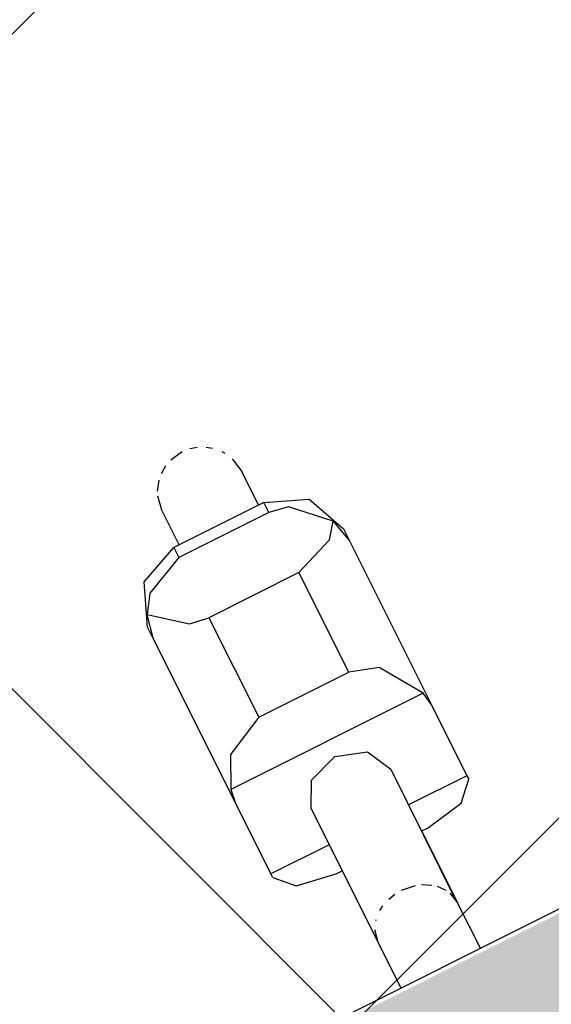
# Model space of a CAD drawing. Header units: metres. Extents: x 7472034 to 8439876, y 5890181 to 5961460.
# Tile 48 of 202: x 8439500.086 to 8439500.265, y 5890382.895 to 5890383.227. Entities that reach past the tile are written whole.
import ezdxf
from ezdxf import colors
from ezdxf.entities.mleader import LeaderData, LeaderLine
from ezdxf.math import Vec2, Vec3

# ---------------------------------------------------------------- set-up
doc = ezdxf.new("R2010")
doc.units = ezdxf.units.M
doc.header["$MEASUREMENT"] = 0
doc.linetypes.add('$0$L218_500', pattern=[1, 0.5, -0.5])
doc.linetypes.add('DASHDOT', pattern=[25.399999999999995, 12.7, -6.349999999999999, 0, -6.349999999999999])
doc.layers.get('0').update_dxf_attribs({"linetype": 'CONTINUOUS', "lineweight": 5})
doc.layers.get('Defpoints').update_dxf_attribs({"linetype": 'CONTINUOUS'})
for name, color, linetype, lineweight in [('### Krawężnik', 6, 'CONTINUOUS', 35), ('_a_widok', 7, 'CONTINUOUS', 5), ('_IS.KD.opis.2', 7, 'CONTINUOUS', 18), ('_T_LPG', 52, 'DASHDOT', 50), ('KOLOR-OBIEKT', 21, 'CONTINUOUS', 13), ('PALIWA', 1, 'CONTINUOUS', 20), ('ZAG-obrys 018 wymiary', 7, 'CONTINUOUS', 18), ('ZAG-OBRYS013', 7, 'CONTINUOUS', 13)]:
    doc.layers.add(name, color=color, linetype=linetype, lineweight=lineweight)
for name, color, linetype in [('100_rzut_wym_wew', 7, 'CONTINUOUS'), ('2D - Ogólne', 7, 'CONTINUOUS'), ('_IS.BLOK.KD.doziemne', 7, 'CONTINUOUS')]:
    doc.layers.add(name, color=color, linetype=linetype)
doc.layers.add('_IS_NO', color=11, linetype='CONTINUOUS', lineweight=20, plot=False)
doc.styles.add('DIM', font='simplex.shx', dxfattribs={"width": 0.8})
doc.styles.add('RS', font='Romans.shx', dxfattribs={"width": 0.7})
doc.dimstyles.new('DIM-WEW_500', dxfattribs={"dimscale": 5, "dimtxt": 18, "dimasz": 10, "dimexe": 4, "dimexo": 8, "dimgap": 5, "dimtad": 1, "dimlfac": 0.01, "dimzin": 9, "dimdsep": 46, "dimtxsty": 'DIM', "dimblk": 'ARCHTICK', "dimcen": 5, "dimclrt": 112, "dimadec": 4, "dimazin": 2, "dimtfac": 4, "dimtmove": 0, "dimatfit": 3, "dimldrblk": 'ARCHTICK', "dimfxl": 0, "dimtolj": 1, "dimlwd": 13, "dimarcsym": 0})
pattern_1 = [(45, (967499.202946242, -71042.94610979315), (-0.2245064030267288, 0.2245064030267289), []), (135, (967499.202946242, -71042.94610979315), (-0.2245064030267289, -0.2245064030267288), [])]
pattern_2 = [(45, (967499.2092647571, -71042.97165620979), (-0.2245064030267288, 0.2245064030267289), []), (135, (967499.2092647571, -71042.97165620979), (-0.2245064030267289, -0.2245064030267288), [])]

# ---------------------------------------------------------------- blocks, each defined once
blk = doc.blocks.new('dystr.4.w')
for p, q in [((7365191.354606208, 6042786.236293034), (7365191.355967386, 6042786.236293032)), ((7365191.355967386, 6042786.214293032), (7365191.355967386, 6042786.236293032)), ((7365191.355967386, 6042786.236293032), (7365191.382999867, 6042786.236293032)), ((7365191.382999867, 6042786.236293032), (7365191.444543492, 6042786.236293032)), ((7365191.387510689, 6042786.163016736), (7365191.387510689, 6042786.235569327)), ((7365191.444543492, 6042786.236293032), (7365191.44910608, 6042786.236293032)), ((7365191.346051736, 6042786.214293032), (7365191.346051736, 6042786.216293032)), ((7365191.405042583, 6042786.216293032), (7365191.405042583, 6042786.18229303)), ((7365191.442639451, 6042786.216293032), (7365191.405042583, 6042786.216293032)), ((7365191.442639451, 6042786.182293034), (7365191.442639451, 6042786.216293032)), ((7365191.465323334, 6042786.182293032), (7365191.465323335, 6042786.216293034)), ((7365191.469070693, 6042786.216293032), (7365191.465323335, 6042786.216293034)), ((7365191.469070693, 6042786.182293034), (7365191.469070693, 6042786.216293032)), ((7365191.319030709, 6042786.214293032), (7365191.301847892, 6042786.214293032)), ((7365191.369483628, 6042786.214293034), (7365191.319030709, 6042786.214293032)), ((7365191.481815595, 6042786.214293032), (7365191.469070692, 6042786.214293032)), ((7365191.30184789, 6042786.184293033), (7365191.31903071, 6042786.184293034)), ((7365191.31903071, 6042786.184293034), (7365191.344171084, 6042786.184390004)), ((7365191.346051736, 6042786.184293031), (7365191.31903071, 6042786.184293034)), ((7365191.369483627, 6042786.184293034), (7365191.320010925, 6042786.184482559)), ((7365191.346051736, 6042786.182293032), (7365191.346051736, 6042786.184382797)), ((7365191.355967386, 6042786.162293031), (7365191.355967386, 6042786.184344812)), ((7365191.405042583, 6042786.18229303), (7365191.442639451, 6042786.182293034)), ((7365191.465323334, 6042786.182293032), (7365191.469070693, 6042786.182293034)), ((7365191.469070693, 6042786.184293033), (7365191.481815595, 6042786.184293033)), ((7365191.301847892, 6042786.168793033), (7365191.301847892, 6042786.168793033)), ((7365191.355967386, 6042786.162293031), (7365191.354606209, 6042786.162293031)), ((7365191.382999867, 6042786.162293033), (7365191.355967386, 6042786.162293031)), ((7365191.444543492, 6042786.162293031), (7365191.382999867, 6042786.162293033)), ((7365191.449106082, 6042786.162293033), (7365191.444543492, 6042786.162293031))]:
    blk.add_line(p, q)
at = {"ltscale": 0.1}
blk.add_lwpolyline([(7365190.721847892, 6042786.108326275), (7365191.301847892, 6042786.108326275), (7365191.301847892, 6042786.290326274), (7365190.721847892, 6042786.290326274)], close=True, dxfattribs=at)
for points in [[(7365191.354606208, 6042786.236293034), (7365191.348557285, 6042786.230435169), (7365191.346051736, 6042786.216293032)], [(7365191.387510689, 6042786.235569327), (7365191.382999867, 6042786.236293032)], [(7365191.405042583, 6042786.216293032), (7365191.398041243, 6042786.230435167), (7365191.387510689, 6042786.235569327)], [(7365191.444543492, 6042786.236293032), (7365191.452956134, 6042786.234400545)], [(7365191.44910608, 6042786.236293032), (7365191.463223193, 6042786.230435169), (7365191.469070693, 6042786.216293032), (7365191.469070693, 6042786.216293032)], [(7365191.452956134, 6042786.234400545), (7365191.443707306, 6042786.223092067), (7365191.442639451, 6042786.216293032)], [(7365191.465323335, 6042786.216293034), (7365191.459027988, 6042786.230435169), (7365191.452956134, 6042786.234400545)], [(7365191.319030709, 6042786.214293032), (7365191.323349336, 6042786.213336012)], [(7365191.326014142, 6042786.211634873), (7365191.326326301, 6042786.21136276)], [(7365191.369483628, 6042786.214293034), (7365191.378172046, 6042786.209899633), (7365191.381770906, 6042786.199293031), (7365191.378172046, 6042786.18868643), (7365191.369483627, 6042786.184293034)], [(7365191.481815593, 6042786.214293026), (7365191.487077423, 6042786.213336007)], [(7365191.481815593, 6042786.214293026), (7365191.487077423, 6042786.213336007)], [(7365191.481815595, 6042786.214293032), (7365191.487077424, 6042786.213336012)], [(7365191.488605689, 6042786.212661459), (7365191.491718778, 6042786.21054224)], [(7365191.328435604, 6042786.208946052), (7365191.329381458, 6042786.207375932)], [(7365191.493352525, 6042786.20885235), (7365191.495039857, 6042786.206324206)], [(7365191.330554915, 6042786.204496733), (7365191.331113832, 6042786.202016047)], [(7365191.496040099, 6042786.203970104), (7365191.496786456, 6042786.199293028)], [(7365191.331317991, 6042786.199293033), (7365191.330635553, 6042786.19436363)], [(7365191.496518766, 6042786.196469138), (7365191.495858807, 6042786.194094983)], [(7365191.329981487, 6042786.19248972), (7365191.328245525, 6042786.189370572)], [(7365191.494532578, 6042786.191377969), (7365191.493220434, 6042786.189575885)], [(7365191.323142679, 6042786.185157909), (7365191.31903071, 6042786.184293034)], [(7365191.32708857, 6042786.187968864), (7365191.324639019, 6042786.185946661)], [(7365191.487077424, 6042786.185250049), (7365191.481815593, 6042786.184293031)], [(7365191.487077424, 6042786.185250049), (7365191.481815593, 6042786.184293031)], [(7365191.487077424, 6042786.185250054), (7365191.481815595, 6042786.184293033)], [(7365191.490779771, 6042786.18727927), (7365191.489809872, 6042786.186610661)], [(7365191.346051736, 6042786.182293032), (7365191.348557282, 6042786.168150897), (7365191.354606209, 6042786.162293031)], [(7365191.387510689, 6042786.163016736), (7365191.401935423, 6042786.172432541), (7365191.405042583, 6042786.182293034)], [(7365191.442639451, 6042786.182293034), (7365191.447891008, 6042786.168150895), (7365191.452956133, 6042786.164185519)], [(7365191.469070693, 6042786.182293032), (7365191.463223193, 6042786.168150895), (7365191.449106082, 6042786.162293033)], [(7365191.452956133, 6042786.164185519), (7365191.464043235, 6042786.175494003), (7365191.465323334, 6042786.182293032)], [(7365191.382999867, 6042786.162293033), (7365191.387510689, 6042786.163016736)], [(7365191.452956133, 6042786.164185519), (7365191.444543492, 6042786.162293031)]]:
    blk.add_lwpolyline(points)
blk = doc.blocks.new('A$C7D7B3C0A')
at = {"layer": '2D - Ogólne', "flags": 128}
blk.add_lwpolyline([(12.35000000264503, 7.399999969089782), (12.35000000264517, 2.300115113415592, -1), (11.05000000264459, 2.300115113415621), (11.05000000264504, 7.399999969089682, -1)], format="xyb", close=True, dxfattribs=at)
at = {"layer": '2D - Ogólne', "lineweight": 25}
blk.add_arc((11.70005968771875, 2.299999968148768), 0.7999999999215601, 180.0000000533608, 5.336085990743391e-08, dxfattribs=at)
blk.add_arc((11.70005968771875, 2.299999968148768), 0.7999999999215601, 180.0000000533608, 5.336085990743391e-08, dxfattribs=at)
blk.add_arc((11.70005968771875, 2.299999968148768), 0.7999999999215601, 180.0000000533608, 5.336085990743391e-08, dxfattribs=at)
blk.add_arc((11.70005968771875, 2.299999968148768), 0.7999999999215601, 180.0000000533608, 5.336085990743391e-08, dxfattribs=at)
blk.add_arc((11.70005968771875, 2.299999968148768), 0.7999999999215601, 180.0000000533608, 5.336085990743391e-08, dxfattribs=at)
blk.add_arc((11.70005968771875, 2.299999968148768), 0.7999999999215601, 180.0000000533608, 5.336085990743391e-08, dxfattribs=at)
blk.add_arc((11.70005968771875, 2.299999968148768), 0.7999999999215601, 180.0000000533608, 5.336085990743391e-08, dxfattribs=at)
blk.add_arc((11.70005968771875, 2.299999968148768), 0.7999999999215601, 180.0000000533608, 5.336085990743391e-08, dxfattribs=at)
blk.add_arc((11.70005968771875, 2.299999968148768), 0.7999999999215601, 180.0000000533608, 5.336085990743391e-08, dxfattribs=at)
blk.add_arc((11.70005968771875, 2.299999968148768), 0.7999999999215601, 180.0000000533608, 5.336085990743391e-08, dxfattribs=at)
blk.add_arc((11.70005968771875, 2.299999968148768), 0.7999999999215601, 180.0000000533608, 5.336085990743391e-08, dxfattribs=at)
at = {"layer": '2D - Ogólne', "lineweight": 5, "rotation": 180.0000000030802}
blk.add_blockref('dystr.4.w', (7365202.711523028, 6042788.803173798), dxfattribs=at)
blk = doc.blocks.new('_Oblique')
at = {"color": 0, "linetype": 'ByBlock', "lineweight": -2}
blk.add_line((-0.5, -0.5), (0.5, 0.5), dxfattribs=at)
blk = doc.blocks.new('*D80')
at = {"layer": 'Defpoints', "color": 0, "linetype": 'Continuous', "lineweight": 60}
for p in [(8439499.288762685, 5890395.196211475), (8439510.439764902, 5890383.669162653), (8439506.139698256, 5890381.515762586)]:
    blk.add_point(p, dxfattribs=at)
at = {"layer": 'ZAG-obrys 018 wymiary', "color": 0, "linetype": 'Continuous', "lineweight": -2}
for p, q in [((8439500.004080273, 5890395.554430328), (8439503.946488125, 5890397.528720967)), ((8439506.855015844, 5890381.87398144), (8439510.797423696, 5890383.84827208))]:
    blk.add_line(p, q, dxfattribs=at)
at = {"layer": 'ZAG-obrys 018 wymiary', "color": 0, "linetype": 'Continuous', "lineweight": 13}
blk.add_line((8439503.588829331, 5890397.349611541), (8439510.439764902, 5890383.669162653), dxfattribs=at)
at = {"layer": 'ZAG-obrys 018 wymiary', "color": 0, "linetype": 'Continuous', "lineweight": 13, "xscale": 0.3, "yscale": 0.3, "zscale": 0.3}
for p, rotation in [((8439503.588829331, 5890397.349611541), 116.6009277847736), ((8439510.439764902, 5890383.669162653), 296.6009277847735)]:
    blk.add_blockref('_Oblique', p, dxfattribs=dict(at, rotation=rotation))
at = {"layer": 'ZAG-obrys 018 wymiary', "color": 112, "linetype": 'Continuous', "lineweight": 25, "insert": (8439508.246278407, 5890389.389239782), "char_height": 0.8, "attachment_point": 5, "rotation": 296.6009277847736, "style": 'RS'}
blk.add_mtext('\\A1;15.3', dxfattribs=at)
blk = doc.blocks.new('_ArchTick')
at = {"layer": '100_rzut_wym_wew', "color": 0, "linetype": 'Continuous', "const_width": 0.15}
blk.add_lwpolyline([(-0.5, -0.5), (0.5, 0.5)], dxfattribs=at)
blk = doc.blocks.new('*D102')
at = {"layer": 'Defpoints', "color": 0, "linetype": 'Continuous', "lineweight": 60}
for p in [(8439508.583486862, 5890382.740478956), (8439499.059733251, 5890379.425490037), (8439499.642017, 5890378.262743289)]:
    blk.add_point(p, dxfattribs=at)
at = {"layer": 'ZAG-obrys 018 wymiary', "color": 0, "linetype": 'Continuous', "lineweight": -2}
for p, q in [((8439508.225268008, 5890383.455796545), (8439507.822093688, 5890384.260884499)), ((8439499.283798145, 5890378.978060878), (8439498.880623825, 5890379.783148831))]:
    blk.add_line(p, q, dxfattribs=at)
at = {"layer": 'ZAG-obrys 018 wymiary', "color": 0, "linetype": 'Continuous', "lineweight": 13}
blk.add_line((8439508.001203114, 5890383.903225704), (8439499.059733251, 5890379.425490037), dxfattribs=at)
at = {"layer": 'ZAG-obrys 018 wymiary', "color": 0, "linetype": 'Continuous', "lineweight": 13, "xscale": 0.3, "yscale": 0.3, "zscale": 0.3}
for p, rotation in [((8439508.001203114, 5890383.903225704), 26.60092778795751), ((8439499.059733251, 5890379.425490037), 206.6009277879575)]:
    blk.add_blockref('_Oblique', p, dxfattribs=dict(at, rotation=rotation))
at = {"layer": 'ZAG-obrys 018 wymiary', "color": 112, "linetype": 'Continuous', "lineweight": 25, "insert": (8439503.2841115, 5890382.212017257), "char_height": 0.8, "attachment_point": 5, "rotation": 26.600927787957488, "style": 'RS'}
blk.add_mtext('\\A1;10', dxfattribs=at)
blk = doc.blocks.new('*D142')
at = {"layer": 'Defpoints', "color": 0, "linetype": 'Continuous', "lineweight": 60}
for p in [(8439501.07687633, 5890391.760996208), (8439499.839085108, 5890366.792824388), (8439500.37198268, 5890366.766406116)]:
    blk.add_point(p, dxfattribs=at)
at = {"layer": 'ZAG-obrys 018 wymiary', "color": 0, "linetype": 'Continuous', "lineweight": 13}
blk.add_line((8439501.609773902, 5890391.734577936), (8439500.37198268, 5890366.766406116), dxfattribs=at)
at = {"layer": 'ZAG-obrys 018 wymiary', "color": 0, "linetype": 'Continuous', "lineweight": -2}
for p, q in [((8439501.609773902, 5890391.734577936), (8439502.009283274, 5890391.714772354)), ((8439500.37198268, 5890366.766406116), (8439500.771492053, 5890366.746600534))]:
    blk.add_line(p, q, dxfattribs=at)
at = {"layer": 'ZAG-obrys 018 wymiary', "color": 0, "linetype": 'Continuous', "lineweight": 13, "xscale": 0.3, "yscale": 0.3, "zscale": 0.3}
for p, rotation in [((8439501.609773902, 5890391.734577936), 87.16189876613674), ((8439500.37198268, 5890366.766406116), 267.1618987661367)]:
    blk.add_blockref('_Oblique', p, dxfattribs=dict(at, rotation=rotation))
at = {"layer": 'ZAG-obrys 018 wymiary', "color": 112, "linetype": 'Continuous', "lineweight": 25, "insert": (8439500.180271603, 5890375.01709125), "char_height": 0.8, "attachment_point": 5, "rotation": 87.16189876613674, "style": 'RS'}
blk.add_mtext('\\A1;25', dxfattribs=at)
blk = doc.blocks.new('*D144')
at = {"layer": 'Defpoints', "color": 0, "linetype": 'Continuous', "lineweight": 60}
for p in [(8439499.048492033, 5890390.910444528), (8439493.19273551, 5890368.256074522), (8439494.279393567, 5890367.975192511)]:
    blk.add_point(p, dxfattribs=at)
at = {"layer": 'ZAG-obrys 018 wymiary', "color": 0, "linetype": 'Continuous', "lineweight": -2}
for p, q in [((8439499.823035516, 5890390.71023865), (8439500.522421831, 5890390.529459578)), ((8439493.967278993, 5890368.055868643), (8439494.666665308, 5890367.875089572))]:
    blk.add_line(p, q, dxfattribs=at)
at = {"layer": 'ZAG-obrys 018 wymiary', "color": 0, "linetype": 'Continuous', "lineweight": 13}
blk.add_line((8439500.13515009, 5890390.629562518), (8439494.279393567, 5890367.975192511), dxfattribs=at)
at = {"layer": 'ZAG-obrys 018 wymiary', "color": 0, "linetype": 'Continuous', "lineweight": 13, "xscale": 0.3, "yscale": 0.3, "zscale": 0.3}
for p, rotation in [((8439500.13515009, 5890390.629562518), 75.5072587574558), ((8439494.279393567, 5890367.975192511), 255.5072587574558)]:
    blk.add_blockref('_Oblique', p, dxfattribs=dict(at, rotation=rotation))
at = {"layer": 'ZAG-obrys 018 wymiary', "color": 112, "linetype": 'Continuous', "lineweight": 25, "insert": (8439497.511322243, 5890382.876199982), "char_height": 0.8, "attachment_point": 5, "rotation": 75.5072587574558, "style": 'RS'}
blk.add_mtext('\\A1;23.4', dxfattribs=at)
blk = doc.blocks.new('A$C1D2679FE')
at = {"layer": 'KOLOR-OBIEKT', "lineweight": 9, "ltscale": 200}
h = blk.add_hatch(dxfattribs=at)
h.set_pattern_fill('ANSI37', color=253, scale=0.1, angle=16)
h.set_pattern_definition([(61, (-7471780.020262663, -5961378.212846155), (-0.2776917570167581, 0.153927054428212), []), (151, (-7471780.020262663, -5961378.212846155), (-0.153927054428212, -0.2776917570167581), [])])
edge = h.paths.add_edge_path()
edge.add_line((196.975401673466, 33.54016214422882), (192.3495923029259, 34.13512154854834))
edge.add_line((192.3495923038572, 34.13512154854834), (187.7176397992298, 34.7308710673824))
edge.add_line((187.7176398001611, 34.7308710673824), (178.5077782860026, 36.15998750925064))
edge.add_line((178.5077782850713, 36.15998750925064), (176.6601969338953, 36.5026140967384))
edge.add_arc((181.3685569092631, 38.18527459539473), 5.000000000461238, 199.6657310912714, 261.1796204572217)
edge.add_line((180.6018702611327, 33.24440507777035), (187.358021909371, 32.19603671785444))
edge.add_line((187.3580219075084, 32.19603671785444), (192.0230219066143, 31.59603671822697))
edge.add_line((192.0230219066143, 31.59603671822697), (196.6880219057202, 30.9960367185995))
edge.add_line((196.6880219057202, 30.9960367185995), (201.9780219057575, 30.48103671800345))
edge.add_line((201.9780219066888, 30.48103671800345), (207.2680219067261, 29.96603671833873))
edge.add_line((207.2680219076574, 29.96603671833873), (216.468021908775, 29.35603671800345))
edge.add_line((216.4680219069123, 29.35603671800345), (221.8830219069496, 29.11103671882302))
edge.add_line((221.8830219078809, 29.11103671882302), (227.2980219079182, 28.86603671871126))
edge.add_line((227.2980219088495, 28.86603671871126), (233.718021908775, 28.60103671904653))
edge.add_line((233.7180219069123, 28.60103671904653), (240.1380219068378, 28.33603671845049))
edge.add_line((240.1380219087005, 28.33603671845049), (245.3280219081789, 28.076036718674))
edge.add_line((245.3280219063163, 28.076036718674), (246.1380219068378, 28.00603671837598))
edge.add_line((246.1380219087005, 28.00603671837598), (248.4280219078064, 27.98603671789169))
edge.add_line((248.4280219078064, 27.98603671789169), (251.4080219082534, 28.33603671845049))
edge.add_line((251.4080219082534, 28.33603671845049), (255.3380219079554, 29.13603671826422))
edge.add_line((255.3380219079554, 29.13603671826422), (258.1480219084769, 30.35603671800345))
edge.add_line((258.1480219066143, 30.35603671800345), (260.6280219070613, 32.076036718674))
edge.add_line((260.6280219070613, 32.076036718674), (262.7080219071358, 34.29603671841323))
edge.add_line((262.7080219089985, 34.29603671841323), (264.3880219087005, 36.826036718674))
edge.add_line((264.3880219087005, 36.826036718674), (265.608021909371, 39.59603671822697))
edge.add_line((265.6080219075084, 39.59603671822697), (266.4080219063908, 42.53603671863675))
edge.add_line((266.4080219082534, 42.53603671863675), (266.6380219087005, 45.60603671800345))
edge.add_line((266.6380219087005, 45.60603671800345), (266.3380219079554, 48.59603671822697))
edge.add_line((266.3380219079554, 48.59603671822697), (265.628021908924, 51.53603671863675))
edge.add_line((265.6280219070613, 51.53603671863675), (264.5280219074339, 54.28603671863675))
edge.add_line((264.5280219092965, 54.28603671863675), (263.3880219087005, 57.11603671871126))
edge.add_line((263.3880219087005, 57.11603671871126), (262.5430219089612, 59.47103671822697))
edge.add_line((262.5430219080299, 59.47103671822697), (261.6980219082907, 61.826036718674))
edge.add_line((261.6980219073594, 61.826036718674), (260.5980219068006, 65.15103671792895))
edge.add_line((260.5980219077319, 65.15103671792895), (259.4980219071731, 68.47603671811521))
edge.add_line((259.4980219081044, 68.47603671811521), (257.3916487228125, 67.77919145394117))
edge.add_line((257.3916487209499, 67.77919145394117), (258.1675714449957, 64.34697791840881))
edge.add_line((258.167571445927, 64.34697791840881), (259.2776264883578, 60.99158426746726))
edge.add_line((259.2776264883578, 60.99158426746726), (260.1334384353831, 58.60645156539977))
edge.add_line((260.1334384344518, 58.60645156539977), (260.9950570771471, 56.20513570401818))
edge.add_line((260.9950570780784, 56.20513570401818), (262.1522789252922, 53.33238322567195))
edge.add_line((262.1522789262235, 53.33238322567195), (263.1827648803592, 50.75616833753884))
edge.add_line((263.1827648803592, 50.75616833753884), (263.8083402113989, 48.16575780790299))
edge.add_line((263.8083402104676, 48.16575780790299), (264.0684198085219, 45.57363114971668))
edge.add_line((264.0684198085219, 45.57363114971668), (263.8734869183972, 42.97170083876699))
edge.add_line((263.8734869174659, 42.97170083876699), (263.1880731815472, 40.45280535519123))
edge.add_line((263.1880731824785, 40.45280535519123), (262.1337886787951, 38.05906103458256))
edge.add_line((262.1337886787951, 38.05906103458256), (260.6936748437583, 35.89031817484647))
edge.add_line((260.6936748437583, 35.89031817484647), (258.9457271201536, 34.02472012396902))
edge.add_line((258.9457271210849, 34.02472012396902), (256.8967191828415, 32.60363397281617))
edge.add_line((256.8967191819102, 32.60363397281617), (254.5645412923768, 31.59108698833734))
edge.add_line((254.5645412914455, 31.59108698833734), (251.0026761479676, 30.86602538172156))
edge.add_line((251.0026761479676, 30.86602538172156), (248.2893446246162, 30.54734550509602))
edge.add_line((248.2893446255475, 30.54734550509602), (246.2595893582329, 30.56507262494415))
edge.add_line((246.2595893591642, 30.56507262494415), (245.5023283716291, 30.63051493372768))
edge.add_line((245.5023283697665, 30.63051493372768), (240.2548571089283, 30.89339403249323))
edge.add_line((240.2548571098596, 30.89339403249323), (233.8236017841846, 31.1588586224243))
edge.add_line((233.8236017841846, 31.1588586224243), (227.4086662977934, 31.42364957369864))
edge.add_line((227.4086662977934, 31.42364957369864), (221.9987299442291, 31.66842047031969))
edge.add_line((221.9987299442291, 31.66842047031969), (217.4544723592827, 31.90290945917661))
edge.add_line((217.4544723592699, 31.90290945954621), (217.0910134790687, 31.92589690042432))
edge.add_line((217.0910134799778, 31.92589689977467), (214.8768218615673, 32.06593639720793))
edge.add_line((214.876821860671, 32.06593639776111), (207.0033997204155, 32.56390146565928))
edge.add_line((207.0033997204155, 32.56390146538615), (202.2260741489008, 33.02899081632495))
edge.add_line((202.2260741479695, 33.02899081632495), (196.975401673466, 33.54016214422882))
blk = doc.blocks.new('A$C2C426404')
at = {"layer": '_IS_NO', "ltscale": 0.1}
for points, knots in [([(81.48853297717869, 15.975331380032), (78.87586907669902, 16.84686399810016), (76.26450027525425, 17.78992713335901), (72.03847445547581, 21.67736706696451), (65.0990158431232, 30.09408769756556), (58.79946133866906, 33.34467344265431), (58.26247850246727, 34.11525447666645)], [0, 0, 0, 0, 1.278992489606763, 7.78914044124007, 15.74750070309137, 27.64022902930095, 27.64022902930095, 27.64022902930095, 27.64022902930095]), ([(55.69703794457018, 26.44192530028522, 8.07171421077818e-08), (60.47702913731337, 24.37489471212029, 4.118097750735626e-07), (65.41527824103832, 21.38608461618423, 8.932878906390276e-07), (68.42167646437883, 18.98607052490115, -1.681326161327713e-07), (71.60992970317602, 12.73766223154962), (75.29265419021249, 11.98629271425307, 1.662301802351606e-08), (79.75433884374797, 11.20084950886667)], [13.0881689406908, 13.0881689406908, 13.0881689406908, 13.0881689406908, 21.71831455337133, 28.5577747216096, 34.1003045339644, 40.71973107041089, 40.71973107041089, 40.71973107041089, 40.71973107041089]), ([(27.67626924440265, 23.09287754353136, 1.829566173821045e-06), (31.68315875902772, 23.09132452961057, 2.263426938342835e-06), (38.09081487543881, 23.52010669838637, 2.956097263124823e-06), (46.0190905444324, 20.44823641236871), (52.02710655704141, 18.01596992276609, 1.18983141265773e-07), (57.48081744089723, 14.61059598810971, 3.880691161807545e-08), (63.15046560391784, 12.16836789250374), (64.01579423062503, 9.527138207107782), (68.70553139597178, 8.717305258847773), (72.93792583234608, 7.781059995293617)], [0, 0, 0, 0, 11.95042031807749, 19.07916594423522, 25.47980302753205, 30.85202744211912, 32.94528240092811, 39.66304915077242, 46.67346183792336, 46.67346183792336, 46.67346183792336, 46.67346183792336])]:
    blk.add_open_spline(points, degree=3, knots=knots, dxfattribs=at)
at = {"layer": '_IS_NO'}
for points, knots in [([(50.6228041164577, 30.56321178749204, 1.829566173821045e-06), (53.11749188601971, 30.21319374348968), (56.38514522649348, 30.67444155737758), (60.99540497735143, 30.04553546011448), (68.19327101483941, 22.54355850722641, -2.469325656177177e-08), (70.8769634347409, 19.46133922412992, 5.150448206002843e-09), (74.71212187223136, 14.31917844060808, -1.219795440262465e-09), (78.88802252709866, 13.86142715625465), (82.75564656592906, 12.70757211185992)], [0, 0, 0, 0, 7.578698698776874, 9.67195365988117, 16.27655537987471, 24.33370670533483, 30.35915105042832, 36.79354326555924, 36.79354326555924, 36.79354326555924, 36.79354326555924]), ([(22.24795573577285, 20.37028996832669, 1.829566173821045e-06), (26.42848519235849, 20.36833205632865, 2.595275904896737e-06), (34.77398029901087, 19.71811303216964, 3.653563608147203e-06), (38.92662956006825, 20.04217899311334, -5.197057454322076e-07), (43.77274004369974, 17.83557516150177, 1.833094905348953e-07), (51.08127841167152, 15.06439746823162, -1.538063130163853e-07), (58.09044384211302, 9.696452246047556, 2.324577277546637e-08), (65.34780037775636, 7.091900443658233, 5.796258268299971e-09), (69.6463277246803, 6.131249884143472)], [0, 0, 0, 0, 12.09868180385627, 16.72159260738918, 20.95800891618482, 26.67839108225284, 41.1845399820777, 48.39980958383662, 48.39980958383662, 48.39980958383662, 48.39980958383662]), ([(61.00408007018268, 18.25321295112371, -1.4627991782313e-07), (63.26592587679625, 17.29233643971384, -1.146969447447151e-07), (66.21503704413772, 16.0340788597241, -3.511225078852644e-09), (68.00314718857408, 11.12305079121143, -2.577520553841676e-08), (71.87222415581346, 10.22267535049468, -9.073252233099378e-09), (76.34470127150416, 9.479967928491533)], [23.00202883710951, 23.00202883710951, 23.00202883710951, 23.00202883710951, 32.14254341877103, 37.86969472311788, 44.68132462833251, 44.68132462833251, 44.68132462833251, 44.68132462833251])]:
    blk.add_open_spline(points, degree=3, knots=knots, dxfattribs=at)
blk = doc.blocks.new('JPII.KD_aktualizacja rzędnych_20.12.2024')
at = {"layer": '_IS.KD.opis.2', "color": 0}
ml = blk.add_multileader_mtext('Standard', dxfattribs=at)
ml.set_content('\\A1;\\pxt7;{\\H0.7x;\\C256;\\S132,48/;}', style='RS')
ml.set_leader_properties()
ml.build(insert=Vec2(0, 0))
ml.multileader.update_dxf_attribs({"text_left_attachment_type": 2, "text_right_attachment_type": 2, "dogleg_length": 0.2, "arrow_head_size": 0.25})
ctx = ml.context
ctx.base_point, ctx.char_height, ctx.arrow_head_size, ctx.landing_gap_size, ctx.plane_origin = Vec3(8438644.03403634, 5890679.580975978), 0.75, 0.25, 0.3, Vec3(8438593.197980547, 5890647.838351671)
ctx.left_attachment, ctx.right_attachment, ctx.text_align_type = 2, 2, 1
notes = []
notes.append((ctx, [(1, (1, 1, 0), (8438646.60153634, 5890679.580975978), (-1, 0), 0.2, [(0, [(8438647.431608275, 5890676.083578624)], 0, [])])]))
ctx.mtext.insert, ctx.mtext.width, ctx.mtext.alignment, ctx.mtext.flow_direction = Vec3(8438645.21778634, 5890679.980975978), 9.34447490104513, 2, 5
ml = blk.add_multileader_mtext('Standard', dxfattribs=at)
ml.set_content('\\A1;1', style='RS')
ml.set_leader_properties()
ml.build(insert=Vec2(0, 0))
ml.multileader.update_dxf_attribs({"text_left_attachment_type": 2, "text_right_attachment_type": 2, "dogleg_length": 0.2, "arrow_head_size": 0.25})
ctx = ml.context
ctx.base_point, ctx.char_height, ctx.arrow_head_size, ctx.landing_gap_size, ctx.plane_origin = Vec3(8438638.622957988, 5890679.322927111), 1, 0.25, 0.3, Vec3(8438574.845001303, 5890643.798475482)
ctx.left_attachment, ctx.right_attachment, ctx.text_align_type = 2, 2, 1
notes.append((ctx, [(0, (1, 1, 0), (8438638.422957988, 5890679.322927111), (1, 0), 0.2, [(0, [(8438637.728994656, 5890675.075169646)], 0, [])])]))
ctx.mtext.insert, ctx.mtext.width, ctx.mtext.alignment, ctx.mtext.flow_direction = Vec3(8438639.006291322, 5890679.822927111), 3.033132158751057, 2, 5
ml = blk.add_multileader_mtext('Standard', dxfattribs=at)
ml.set_content('\\A1;{\\C134;W8\\H0.7x;\\C256;\\S134,30/133,52;}', style='RS')
ml.set_leader_properties()
ml.build(insert=Vec2(0, 0))
ml.multileader.update_dxf_attribs({"text_left_attachment_type": 2, "text_right_attachment_type": 2, "dogleg_length": 0.2, "arrow_head_size": 0.25})
ctx = ml.context
ctx.base_point, ctx.char_height, ctx.arrow_head_size, ctx.landing_gap_size, ctx.plane_origin, ctx.plane_x_axis, ctx.plane_y_axis = Vec3(8438640.895523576, 5890676.213889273), 0.75, 0.25, 0.3, Vec3(8438652.010825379, 5890634.622231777), Vec3(0.898794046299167, 0.4383711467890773), Vec3(-0.4383711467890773, 0.898794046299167)
ctx.left_attachment, ctx.right_attachment, ctx.text_align_type = 2, 2, 1
notes.append((ctx, [(0, (1, 1, 0), (8438640.715764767, 5890676.126215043), (0.898794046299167, 0.4383711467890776), 0.2000000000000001, [(3, [(8438640.292422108, 5890674.765481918)], 0, [])])]))
ctx.mtext.insert, ctx.mtext.text_direction, ctx.mtext.rotation, ctx.mtext.width, ctx.mtext.alignment, ctx.mtext.flow_direction = Vec3(8438642.11899846, 5890677.603346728), Vec3(0.898794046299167, 0.4383711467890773), 0.4537856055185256, 6.184238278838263, 2, 5
for ctx, leaders in notes:
    for number, flags, end, landing, length, lines in leaders:
        leader = LeaderData()
        leader.index, (leader.has_last_leader_line, leader.has_dogleg_vector, leader.attachment_direction) = number, flags
        leader.last_leader_point, leader.dogleg_vector, leader.dogleg_length = Vec3(end), Vec3(landing), length
        for number, points, colour, breaks in lines:
            line = LeaderLine()
            line.index, line.vertices, line.color, line.breaks = number, Vec3.list(points), colors.encode_raw_color(colour), breaks
            leader.lines.append(line)
        ctx.leaders.append(leader)

msp = doc.modelspace()

# ---------------------------------------------------------------- hatches: boundary and pattern name
at = {"layer": 'KOLOR-OBIEKT', "lineweight": 9}
h = msp.add_hatch(dxfattribs=at)
h.set_pattern_fill('ANSI37', color=73, scale=0.1)
h.set_pattern_definition(pattern_2)
edge = h.paths.add_edge_path()
edge.add_arc((8439443.60123986, 5890379.17988472), 6.652831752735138, 296.7043321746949, 335.0331150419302)
edge.add_arc((8439476.194075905, 5890367.917634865), 27.87464989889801, 155.1393615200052, 162.3446315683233, ccw=False)
edge.add_arc((8439457.399943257, 5890376.211109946), 7.345078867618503, 127.98309878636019, 152.2023641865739, ccw=False)
edge.add_arc((8439457.741930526, 5890376.488713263), 7.349948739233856, 107.1989600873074, 131.4182254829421, ccw=False)
edge.add_line((8439455.568618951, 5890383.509999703), (8439473.898437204, 5890392.710084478))
edge.add_arc((8439481.742870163, 5890376.384611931), 18.11232128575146, 99.26977735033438, 115.6644084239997, ccw=False)
edge.add_line((8439478.825278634, 5890394.260401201), (8439481.377171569, 5890394.321440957))
edge.add_arc((8439482.909595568, 5890377.390082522), 17.00056533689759, 88.22393661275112, 95.17163768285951, ccw=False)
edge.add_arc((8439482.561499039, 5890405.235869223), 10.88860248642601, 274.6092070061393, 298.9976789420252)
edge.add_arc((8443006.923870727, 5883371.657126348), 7856.29059094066, 116.59181359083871, 116.61107962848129, ccw=False)
edge.add_arc((8439465.895823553, 5890431.340313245), 42.15757971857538, 305.2087751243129, 306.7865132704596)
edge.add_arc((8439488.80074795, 5890400.283338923), 3.577668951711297, 310.8590814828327, 340.7280968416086)
edge.add_line((8439492.177934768, 5890399.102523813), (8439493.275267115, 5890403.980640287))
edge.add_line((8439493.275267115, 5890403.980640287), (8439502.266345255, 5890408.28072203))
edge.add_line((8439502.266345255, 5890408.28072203), (8439504.844191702, 5890407.694009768))
edge.add_line((8439504.844191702, 5890407.694009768), (8439506.125281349, 5890405.329609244))
edge.add_arc((8439507.019670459, 5890405.776898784), 0.9999999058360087, 206.5699188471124, 283.6833393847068)
edge.add_line((8439507.256226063, 5890404.805280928), (8439511.624560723, 5890406.970734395))
edge.add_line((8439511.624560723, 5890406.970734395), (8439511.39896348, 5890407.420225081))
edge.add_line((8439511.39896348, 5890407.420225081), (8439510.561982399, 5890407.017405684))
edge.add_line((8439510.561982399, 5890407.017405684), (8439509.330427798, 5890409.481424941))
edge.add_line((8439509.330427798, 5890409.481424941), (8439512.635426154, 5890411.138401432))
edge.add_line((8439512.635426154, 5890411.138401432), (8439512.638568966, 5890411.136467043))
edge.add_line((8439512.638568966, 5890411.136467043), (8439515.998443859, 5890412.829496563))
edge.add_line((8439515.998443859, 5890412.829496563), (8439517.239018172, 5890410.325621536))
edge.add_line((8439517.239018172, 5890410.325621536), (8439513.919446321, 5890408.633274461))
edge.add_line((8439513.919446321, 5890408.633274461), (8439514.091312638, 5890408.235941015))
edge.add_line((8439514.091312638, 5890408.235941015), (8439518.839102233, 5890410.604261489))
edge.add_line((8439518.839102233, 5890410.604261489), (8439518.585943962, 5890412.843737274))
edge.add_line((8439518.585943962, 5890412.843737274), (8439518.274555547, 5890413.628049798))
edge.add_line((8439518.274555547, 5890413.628049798), (8439517.839658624, 5890414.494365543))
edge.add_line((8439517.839658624, 5890414.494365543), (8439524.310164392, 5890417.742607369))
edge.add_line((8439524.310164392, 5890417.742607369), (8439525.122207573, 5890416.124990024))
edge.add_line((8439525.122207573, 5890416.124990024), (8439526.840645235, 5890414.670893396))
edge.add_line((8439526.840645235, 5890414.670893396), (8439527.244697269, 5890414.489695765))
edge.add_arc((8439552.769967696, 5890317.570311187), 100.2242811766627, 102.79246926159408, 104.75471345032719, ccw=False)
edge.add_arc((8439529.321881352, 5890420.105147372), 4.960037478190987, 284.6730648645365, 320.3902958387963)
edge.add_arc((8435016.013859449, 5889290.11735932), 4655.555010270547, 14.00691021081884, 14.04831962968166)
edge.add_line((8439532.327549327, 5890420.207226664), (8439525.877549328, 5890423.127226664))
edge.add_line((8439525.877549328, 5890423.127226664), (8439431.028022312, 5890376.803268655))
edge.add_line((8439431.028022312, 5890376.803268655), (8439435.479127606, 5890375.417226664))
edge.add_line((8439435.479127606, 5890375.417226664), (8439446.590932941, 5890373.236661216))
edge = h.paths.add_edge_path()
edge.add_arc((8439530.228804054, 5890405.916425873), 3.001836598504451, 99.44813666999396, 208.2631515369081)
edge.add_line((8439527.5848402, 5890404.494990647), (8439533.209264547, 5890393.206690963))
edge.add_line((8439533.209264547, 5890393.206690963), (8439519.17443581, 5890386.185049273))
edge.add_line((8439519.17443581, 5890386.185049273), (8439523.57812012, 5890377.411604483))
edge.add_line((8439523.57812012, 5890377.411604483), (8439517.455507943, 5890374.324033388))
edge.add_line((8439517.455507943, 5890374.324033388), (8439517.445860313, 5890374.319191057))
edge.add_line((8439517.445860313, 5890374.319191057), (8439517.33905848, 5890374.265585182))
edge.add_line((8439517.33905848, 5890374.265585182), (8439516.815779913, 5890375.308140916))
edge.add_line((8439516.815779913, 5890375.308140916), (8439511.370501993, 5890372.574998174))
edge.add_line((8439511.370501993, 5890372.574998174), (8439511.888417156, 5890371.529804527))
edge.add_line((8439511.888417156, 5890371.529804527), (8439506.425671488, 5890368.787948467))
edge.add_line((8439506.425671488, 5890368.787948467), (8439505.890341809, 5890369.841556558))
edge.add_line((8439505.890341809, 5890369.841556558), (8439505.8884594, 5890369.869391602))
edge.add_line((8439505.8884594, 5890369.869391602), (8439500.283276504, 5890366.97762632))
edge.add_line((8439500.283276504, 5890366.97762632), (8439519.478066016, 5890366.160130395))
edge.add_line((8439519.478066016, 5890366.160130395), (8439542.767549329, 5890378.417226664))
edge.add_line((8439542.767549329, 5890378.417226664), (8439538.675788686, 5890394.802262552))
edge.add_line((8439538.675788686, 5890394.802262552), (8439537.066416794, 5890401.238139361))
edge.add_line((8439537.066416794, 5890401.238139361), (8439535.557306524, 5890407.69906358))
edge.add_arc((8439531.145391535, 5890400.872499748), 8.128158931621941, 57.12596579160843, 99.98506404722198)
edge = h.paths.add_edge_path()
edge.add_line((8439470.194509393, 5890384.137651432), (8439461.355169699, 5890379.697090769))
edge.add_line((8439461.355169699, 5890379.697090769), (8439460.080861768, 5890379.068371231))
edge.add_line((8439460.080861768, 5890379.068371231), (8439457.869254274, 5890377.642639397))
edge.add_arc((8439460.609507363, 5890373.444653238), 5.013190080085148, 123.1346622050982, 204.022759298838)
edge.add_line((8439456.030540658, 5890371.403786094), (8439459.447549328, 5890370.707226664))
edge.add_line((8439459.447549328, 5890370.707226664), (8439480.497107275, 5890367.736747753))
edge.add_line((8439480.497107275, 5890367.736747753), (8439497.963342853, 5890367.082590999))
edge.add_line((8439497.963342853, 5890367.082590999), (8439496.62020549, 5890369.722641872))
edge.add_line((8439496.62020549, 5890369.722641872), (8439494.91788047, 5890373.087302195))
edge.add_arc((8439489.468037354, 5890366.363615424), 8.654984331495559, 50.97371617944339, 58.22889977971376)
edge.add_line((8439494.025120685, 5890373.721722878), (8439490.036071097, 5890376.575637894))
edge.add_line((8439490.036071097, 5890376.575637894), (8439489.954459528, 5890375.592465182))
edge.add_line((8439489.954459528, 5890375.592465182), (8439490.917133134, 5890375.538648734))
edge.add_line((8439490.917133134, 5890375.538648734), (8439490.678913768, 5890371.956837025))
edge.add_line((8439490.678913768, 5890371.956837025), (8439482.55041443, 5890372.440399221))
edge.add_line((8439482.55041443, 5890372.440399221), (8439482.851718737, 5890376.020734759))
edge.add_line((8439482.851718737, 5890376.020734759), (8439487.354100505, 5890375.749064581))
edge.add_line((8439487.354100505, 5890375.749064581), (8439487.521080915, 5890378.34061919))
edge.add_line((8439487.521080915, 5890378.34061919), (8439481.803471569, 5890382.401025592))
edge.add_arc((8439487.942466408, 5890392.088814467), 11.46911116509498, 231.6002274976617, 237.6382272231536, ccw=False)
edge.add_line((8439480.818489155, 5890383.100518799), (8439480.351152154, 5890383.41057529))
edge.add_line((8439480.351152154, 5890383.41057529), (8439479.210044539, 5890382.939428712))
edge.add_line((8439479.210044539, 5890382.939428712), (8439480.412913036, 5890383.399613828))
edge.add_arc((8439474.682487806, 5890375.167564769), 10.03017472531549, 55.15777404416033, 116.5800473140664)
h.paths.add_polyline_path([(8439461.898919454, 5890370.792156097), (8439462.257176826, 5890373.552492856)], flags=16)
h = msp.add_hatch(dxfattribs=at)
h.set_pattern_fill('ANSI37', color=253, scale=0.1)
h.set_pattern_definition(pattern_2)
edge = h.paths.add_edge_path()
edge.add_arc((8439529.163071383, 5890420.279666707), 5.193757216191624, 276.50229096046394, 320.0240354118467, ccw=False)
edge.add_line((8439529.751227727, 5890415.119319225), (8439525.812744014, 5890414.153171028))
edge.add_line((8439525.812744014, 5890414.153171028), (8439519.208160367, 5890410.804184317))
edge.add_line((8439519.208160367, 5890410.804184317), (8439517.988028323, 5890410.126512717))
edge.add_line((8439517.988028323, 5890410.126512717), (8439514.091312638, 5890408.235941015))
edge.add_line((8439514.091312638, 5890408.235941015), (8439511.613697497, 5890406.992378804))
edge.add_line((8439511.613697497, 5890406.992378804), (8439509.258949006, 5890405.810485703))
edge.add_line((8439509.258949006, 5890405.810485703), (8439507.371756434, 5890404.83508177))
edge.add_arc((8439506.940777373, 5890405.737469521), 1.000023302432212, 206.5712342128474, 295.5290722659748, ccw=False)
edge.add_line((8439506.046377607, 5890405.290148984), (8439504.844186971, 5890407.693988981))
edge.add_line((8439504.844186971, 5890407.693988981), (8439502.261629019, 5890408.281795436))
edge.add_line((8439502.261629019, 5890408.281795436), (8439499.350132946, 5890407.011538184))
edge.add_line((8439499.350132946, 5890407.011538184), (8439493.30510976, 5890403.995621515))
edge.add_line((8439493.30510976, 5890403.995621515), (8439492.177918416, 5890399.102451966))
edge.add_arc((8439488.801253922, 5890400.282879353), 3.577047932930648, 293.05521913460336, 340.73119789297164, ccw=False)
edge.add_line((8439490.202090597, 5890396.991537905), (8439487.801423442, 5890395.78932472))
edge.add_arc((8439482.51122255, 5890404.317896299), 10.03607286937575, 278.1216072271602, 301.8109775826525, ccw=False)
edge.add_line((8439483.9290645, 5890394.382480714), (8439478.825278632, 5890394.260401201))
edge.add_arc((8439481.742870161, 5890376.384611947), 18.11232126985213, 99.26977735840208, 115.6644084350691)
edge.add_line((8439473.898437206, 5890392.710084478), (8439455.537130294, 5890383.494194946))
edge.add_arc((8439458.368862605, 5890375.380272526), 8.593860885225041, 109.2388197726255, 150.5606865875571)
edge.add_line((8439450.884668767, 5890379.604167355), (8439456.921008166, 5890377.849276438))
edge.add_line((8439456.921008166, 5890377.849276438), (8439458.055979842, 5890377.519316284))
edge.add_arc((8439462.056345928, 5890374.376166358), 5.087466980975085, 112.4172144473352, 141.842727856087, ccw=False)
edge.add_line((8439460.116249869, 5890379.079181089), (8439470.201913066, 5890384.141371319))
edge.add_arc((8439474.670732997, 5890375.058466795), 10.12272227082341, 52.60385305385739, 116.19734301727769, ccw=False)
edge.add_line((8439480.818489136, 5890383.100518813), (8439494.035062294, 5890373.735722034))
edge.add_arc((8439499.404929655, 5890380.165137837), 8.376924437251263, 230.1312663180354, 239.1071883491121)
edge.add_arc((8439492.046879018, 5890368.073539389), 5.778072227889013, 28.405105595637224, 58.05675779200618, ccw=False)
edge.add_line((8439497.129307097, 5890370.822183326), (8439498.920012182, 5890367.249241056))
edge.add_line((8439498.920012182, 5890367.249241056), (8439502.137476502, 5890368.864147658))
edge.add_line((8439502.137476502, 5890368.864147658), (8439500.881438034, 5890371.366619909))
edge.add_arc((8439501.41146424, 5890371.651481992), 0.6017260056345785, 32.69127385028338, 208.2557647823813, ccw=False)
edge.add_line((8439501.917872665, 5890371.97648152), (8439503.213570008, 5890369.395299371))
edge.add_line((8439503.213570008, 5890369.395299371), (8439521.788261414, 5890378.745992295))
edge.add_line((8439521.788261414, 5890378.745992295), (8439512.863585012, 5890396.520876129))
edge.add_arc((8439515.497668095, 5890397.863594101), 2.956566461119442, 115.92003145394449, 207.0101116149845, ccw=False)
edge.add_line((8439514.20530482, 5890400.522744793), (8439524.043376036, 5890405.489377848))
edge.add_line((8439524.043376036, 5890405.489377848), (8439526.586557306, 5890407.103247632))
edge.add_line((8439526.586557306, 5890407.103247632), (8439529.129738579, 5890408.717117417))
edge.add_arc((8439531.212438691, 5890401.016589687), 7.97720296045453, 58.08019787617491, 105.13424418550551, ccw=False)
edge.add_line((8439535.43023892, 5890407.787551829), (8439533.14312037, 5890416.942853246))
edge = h.paths.add_edge_path(flags=16)
edge.add_line((8439502.061371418, 5890393.458260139), (8439496.04637926, 5890390.43770596))
edge.add_arc((8439496.464019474, 5890389.751908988), 0.8029575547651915, 121.3407965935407, 301.694103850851)
edge.add_line((8439496.8858806, 5890389.068700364), (8439502.900872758, 5890392.089254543))
edge.add_arc((8439502.27990767, 5890392.650368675), 0.83692694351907, 317.898520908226, 465.1363795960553)
edge = h.paths.add_edge_path(flags=16)
edge.add_line((8439505.00109902, 5890384.089630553), (8439500.444638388, 5890381.798632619))
edge.add_arc((8439500.084983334, 5890382.51322949), 0.8000002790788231, 116.620304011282, 296.7160130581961, ccw=False)
edge.add_line((8439499.72652247, 5890383.228426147), (8439504.283989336, 5890385.517420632))
edge.add_arc((8439504.642916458, 5890384.80371257), 0.7988791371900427, -63.361719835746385, 116.69803695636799, ccw=False)
at = {"layer": 'KOLOR-OBIEKT', "lineweight": 9, "ltscale": 200}
h = msp.add_hatch(dxfattribs=at)
h.set_pattern_fill('ANSI37', color=231, scale=0.1)
h.set_pattern_definition(pattern_1)
edge = h.paths.add_edge_path()
edge.add_line((8439512.863585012, 5890396.520876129), (8439521.788261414, 5890378.745992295))
edge.add_line((8439521.788261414, 5890378.745992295), (8439503.213570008, 5890369.395299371))
edge.add_line((8439503.213570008, 5890369.395299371), (8439501.917872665, 5890371.97648152))
edge.add_arc((8439501.411425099, 5890371.65154851), 0.6017230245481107, 32.6839302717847, 208.2631083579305)
edge.add_line((8439500.881438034, 5890371.366619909), (8439502.137476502, 5890368.864147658))
edge.add_line((8439502.137476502, 5890368.864147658), (8439498.920012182, 5890367.249241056))
edge.add_line((8439498.920012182, 5890367.249241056), (8439497.129307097, 5890370.822183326))
edge.add_line((8439497.129307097, 5890370.822183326), (8439495.555644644, 5890372.655868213))
edge.add_line((8439495.555644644, 5890372.655868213), (8439494.901445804, 5890373.120452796))
edge.add_line((8439494.901445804, 5890373.120452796), (8439497.963342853, 5890367.082590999))
edge.add_line((8439497.963342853, 5890367.082590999), (8439500.283276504, 5890366.97762632))
edge.add_line((8439500.283276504, 5890366.97762632), (8439505.893878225, 5890369.872187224))
edge.add_line((8439505.893878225, 5890369.872187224), (8439506.425671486, 5890368.787948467))
edge.add_line((8439506.425671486, 5890368.787948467), (8439511.888417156, 5890371.529804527))
edge.add_line((8439511.888417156, 5890371.529804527), (8439511.370501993, 5890372.574998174))
edge.add_line((8439511.370501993, 5890372.574998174), (8439516.815852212, 5890375.308177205))
edge.add_line((8439516.815852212, 5890375.308177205), (8439517.338986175, 5890374.26554889))
edge.add_line((8439517.338986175, 5890374.26554889), (8439523.580028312, 5890377.407811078))
edge.add_line((8439523.580028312, 5890377.407811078), (8439519.172527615, 5890386.188842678))
edge.add_line((8439519.172527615, 5890386.188842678), (8439530.098737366, 5890391.695090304))
edge.add_line((8439530.098737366, 5890391.695090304), (8439523.347480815, 5890405.140094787))
edge.add_line((8439523.347480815, 5890405.140094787), (8439514.198986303, 5890400.548291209))
edge.add_arc((8439515.544616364, 5890397.867007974), 3.00000000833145, 116.6502652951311, 206.6609883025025)
h.paths.add_polyline_path([(8439514.64326723, 5890399.651613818), (8439522.901414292, 5890403.796535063), (8439528.750976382, 5890392.142141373), (8439520.49282829, 5890387.997219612)], flags=16)
at = {"layer": 'KOLOR-OBIEKT', "lineweight": 9}
h = msp.add_hatch(dxfattribs=at)
h.set_pattern_fill('ANSI37', color=250, scale=0.1)
h.set_pattern_definition(pattern_1)
h.paths.add_polyline_path([(8439501.732551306, 5890396.420965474), (8439492.791081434, 5890391.943192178), (8439499.642017, 5890378.262743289), (8439508.58348686, 5890382.740478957)])
at = {"layer": 'PALIWA'}
h = msp.add_hatch(color=256, dxfattribs=at)
h.dxf.hatch_style = 1
h.paths.add_polyline_path([(8439499.980297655, 5890382.781143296), (8439501.660417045, 5890383.622518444), (8439501.920125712, 5890383.103913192), (8439500.240006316, 5890382.262538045)])

# ---------------------------------------------------------------- linework, layer by layer
at = {"layer": '_a_widok', "lineweight": 35, "flags": 128}
msp.add_lwpolyline([(8439505.002105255, 5890384.087627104), (8439500.444638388, 5890381.798632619, -1), (8439499.726522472, 5890383.228426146), (8439504.283989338, 5890385.517420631, -1)], format="xyb", close=True, dxfattribs=at)
at = {"layer": '_T_LPG', "ltscale": 0.075, "extrusion": (-2.154253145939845e-06, 2.049929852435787e-06, -0.9999999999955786), "elevation": -6.105949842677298}
msp.add_lwpolyline([(-8439500.22398381, 5890380.853385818), (-8439501.250961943, 5890381.772425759, 0.06578622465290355), (-8439501.41330543, 5890381.883150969), (-8439504.449750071, 5890383.414839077)], format="xyb", dxfattribs=at)

# ---------------------------------------------------------------- block references
at = {"layer": '### Krawężnik', "color": 1, "linetype": 'Continuous', "lineweight": 60, "ltscale": 0.2}
msp.add_blockref('A$C1D2679FE', (8439279.223208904, 5890335.266736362), dxfattribs=at)
at = {"layer": '_a_widok', "color": 0, "linetype": 'Continuous', "lineweight": 60, "ltscale": 0.2}
msp.add_blockref('A$C2C426404', (8439438.733810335, 5890365.88383195), dxfattribs=at)
msp.add_blockref('A$C2C426404', (8439438.733810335, 5890365.88383195), dxfattribs=at)
at = {"layer": '_IS.BLOK.KD.doziemne', "linetype": '$0$L218_500'}
msp.add_blockref('JPII.KD_aktualizacja rzędnych_20.12.2024', (859.6212462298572, -295.8072097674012), dxfattribs=at)
at = {"layer": 'ZAG-OBRYS013', "linetype": 'Continuous', "lineweight": 25, "rotation": 296.6009277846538}
msp.add_blockref('A$C7D7B3C0A', (8439492.791081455, 5890391.94319219), dxfattribs=at)

# ---------------------------------------------------------------- dimensions: what is measured, and where the dimension line sits
at = {"layer": 'ZAG-obrys 018 wymiary', "linetype": 'Continuous', "lineweight": 25}
for base, p1, p2, angle, picture, middle in [((8439510.439764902, 5890383.669162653), (8439499.288762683, 5890395.196211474), (8439506.139698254, 5890381.515762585), 296.6009277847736, '*D80', (8439507.709790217, 5890389.120575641)), ((8439500.37198268, 5890366.766406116), (8439501.07687633, 5890391.760996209), (8439499.839085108, 5890366.792824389), 267.1618987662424, '*D142', (8439500.77953566, 5890374.987382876)), ((8439494.279393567, 5890367.975192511), (8439499.048492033, 5890390.910444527), (8439493.19273551, 5890368.256074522), 255.50725875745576, '*D144', (8439498.092229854, 5890382.726045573)), ((8439499.059733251, 5890379.425490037), (8439508.58348686, 5890382.740478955), (8439499.642017, 5890378.262743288), 206.6009277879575, '*D102', (8439503.55277564, 5890381.675529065))]:
    dim = msp.add_linear_dim(base=base, p1=p1, p2=p2, angle=angle, dimstyle='DIM-WEW_500', override={"dimscale": 0.1, "dimtxt": 8, "dimasz": 3, "dimgap": 2, "dimlfac": 1, "dimtxsty": 'RS', "dimblk1": 'Oblique', "dimblk2": 'Oblique', "dimsah": 1, "dimfxl": 50, "dimfxlon": 1}, dxfattribs=at)
    dim.commit()
    dim.dimension.update_dxf_attribs({"geometry": picture, "text_midpoint": middle, "dimtype": 161})

doc.saveas('drawing.dxf')
